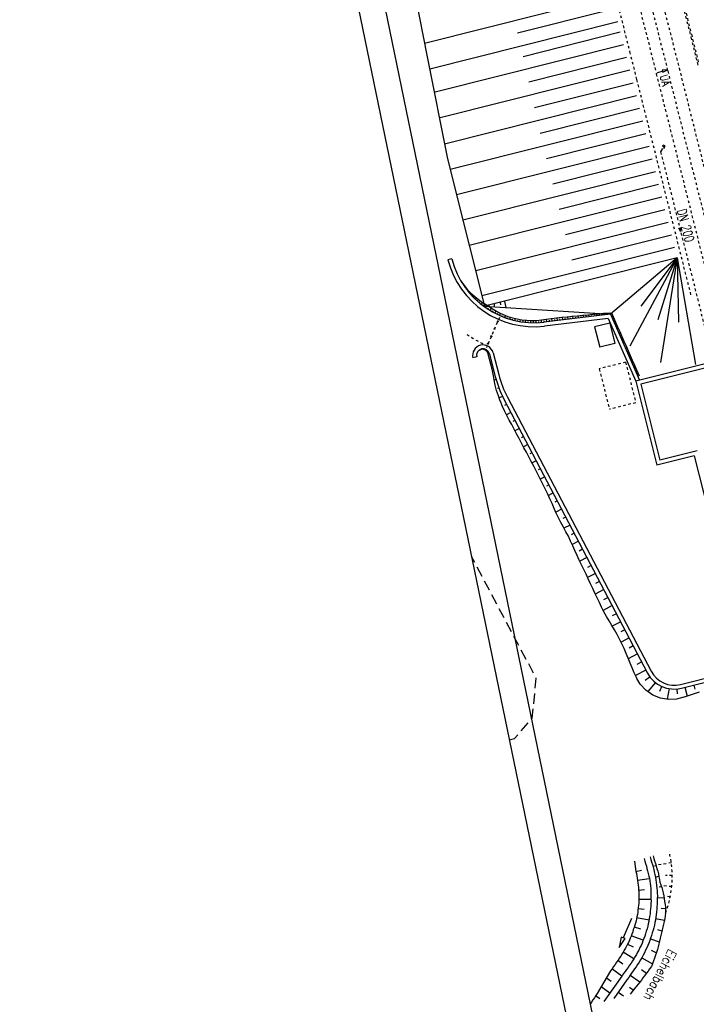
# Model space of a CAD drawing. Extents: x 447045 to 447634, y 442020 to 443192.
# Tile 61 of 82: x 447045 to 447174, y 442803 to 442992. Entities that reach past the tile are written whole.
import ezdxf

# ---------------------------------------------------------------- set-up
doc = ezdxf.new("R2010")
doc.units = 0
doc.header["$LTSCALE"] = 2
doc.header["$MEASUREMENT"] = 0
for name, pattern in [('ACAD_ISO03W100', [0.5, 0.25, -0.25]), ('ACAD_ISO10W100W', [0.5, 0.25, -0.25]), ('AUSGEZOGEN', [0]), ('GESTRICH-X2', [1.5, 1, -0.5]), ('PUNKTX2', [0.5, 0.25, -0.25])]:
    doc.linetypes.add(name, pattern=pattern)
doc.layers.get('0').update_dxf_attribs({"linetype": 'AUSGEZOGEN'})
for name, color, linetype in [('DB-Andere_Planer', 15, 'CONTINUOUS'), ('DB-Bachumverlegung', 15, 'CONTINUOUS'), ('DB-Bahnachse', 7, 'CONTINUOUS'), ('DB-Geländemodellierung', 15, 'CONTINUOUS'), ('DB-Gleisachsen', 7, 'CONTINUOUS'), ('DB-Ingenieurbauwerke', 15, 'CONTINUOUS'), ('DB-Wegböschungen', 15, 'CONTINUOUS'), ('DB-Wege', 15, 'CONTINUOUS'), ('FBRTOP', 250, 'AUSGEZOGEN'), ('Planeinteilung', 250, 'CONTINUOUS'), ('RAHMEN', 7, 'AUSGEZOGEN'), ('SCHLITZRINNE', 200, 'AUSGEZOGEN'), ('STROMLTG', 4, 'AUSGEZOGEN')]:
    doc.layers.add(name, color=color, linetype=linetype)
doc.styles.add('ROMANS', font='romans.shx', dxfattribs={"width": 0.8})

# ---------------------------------------------------------------- blocks, each defined once
blk = doc.blocks.new('1135297')
blk.add_line((0, 0), (1135, 0))
at = {"layer": 'RAHMEN'}
blk.add_line((25, 5), (950, 5), dxfattribs=at)

msp = doc.modelspace()

# ---------------------------------------------------------------- hatches: boundary and pattern name
at = {"layer": 'SCHLITZRINNE'}
h = msp.add_hatch(dxfattribs=at)
h.set_pattern_fill('_USER', color=256, scale=1.5, angle=45, style=0, pattern_type=0)
h.set_pattern_definition([(324.6697, (447346.8685, 442714.5348), (0.867434, 1.2237478), [])])
edge = h.paths.add_edge_path(flags=17)
edge.add_line((447346.06, 442716.3), (447346.64, 442716.4))
edge = h.paths.add_edge_path(flags=17)
edge.add_line((447346.89, 442714.92), (447346.31, 442714.82))
edge = h.paths.add_edge_path(flags=17)
edge.add_line((447346.31, 442714.82), (447346.06, 442716.3))
edge = h.paths.add_edge_path(flags=17)
edge.add_line((447346.64, 442716.4), (447346.89, 442714.92))
edge = h.paths.add_edge_path()
edge.add_arc((455543.19, 444109.5), 8314.18, 189.656242, 189.684092)
edge.add_arc((393563.55, 433546.01), 54559.2, 9.665544, 9.67045, ccw=False)
edge.add_arc((464490.72, 449190.25), 18280.39, 199.256988, 199.272591)
edge.add_arc((438988.16, 440271.7), 8736.66, 19.248466, 19.281114, ccw=False)
edge.add_arc((439684.88, 440514.98), 7998.68, 19.223819, 19.248466, ccw=False)
edge.add_arc((551443.68, 479485.61), 110359.84, 199.2238149, 199.2304511)
edge.add_arc((461591.93, 448142.36), 15198.2, 199.230451, 199.295414)
edge.add_arc((434066.56, 438505.59), 13965.35, 19.227644, 19.295414, ccw=False)
edge.add_arc((446515.34, 442847.45), 781.13, 18.87406, 19.22764, ccw=False)
edge.add_arc((443272.16, 441738.7), 4208.6, 18.72173, 18.87406, ccw=False)
edge.add_arc((445875.74, 442621.07), 1459.56, 18.15879, 18.72173, ccw=False)
edge.add_arc((444728.65, 442244.84), 2666.77, 17.74233, 18.15879, ccw=False)
edge.add_arc((445572.42, 442514.8), 1780.87, 17.47777, 17.74233, ccw=False)
edge.add_arc((445655.92, 442541.1), 1693.33, 17.20645, 17.47777, ccw=False)
edge.add_arc((445949.74, 442632.08), 1385.75, 16.53427, 17.20645, ccw=False)
edge.add_arc((445777.93, 442581.08), 1564.97, 15.90176, 16.53427, ccw=False)
edge.add_arc((444610.25, 442248.42), 2779.1, 15.71708, 15.90176, ccw=False)
edge.add_arc((445469.38, 442490.19), 1886.6, 15.49292, 15.71708, ccw=False)
edge.add_arc((444501.3, 442221.84), 2891.19, 15.15169, 15.49292, ccw=False)
edge.add_arc((444653, 442262.92), 2734.02, 14.80079, 15.15169, ccw=False)
edge.add_arc((445305.39, 442435.3), 2059.25, 14.55323, 14.80079, ccw=False)
edge.add_arc((445661.58, 442527.77), 1691.25, 14.28005, 14.55323, ccw=False)
edge.add_arc((445825.28, 442569.43), 1522.33, 13.75449, 14.28005, ccw=False)
edge.add_arc((444655.97, 442283.21), 2726.16, 13.36175, 13.75449, ccw=False)
edge.add_arc((444873.74, 442334.94), 2502.33, 13.15637, 13.36175, ccw=False)
edge.add_arc((445203.57, 442412.03), 2163.61, 12.9355, 13.15637, ccw=False)
edge.add_arc((445591.15, 442501.05), 1765.94, 12.36852, 12.9355, ccw=False)
edge.add_arc((445707.26, 442526.51), 1647.07, 11.78144, 12.36852, ccw=False)
edge.add_arc((445429.99, 442468.68), 1930.3, 11.59481, 11.78144, ccw=False)
edge.add_arc((442977.06, 441965.4), 4434.33, 11.47168, 11.59481, ccw=False)
edge.add_arc((444371.69, 442248.42), 3011.27, 11.05089, 11.47168, ccw=False)
edge.add_arc((446428.11, 442650.05), 916, 10.28794, 11.05089, ccw=False)
edge.add_arc((445293.54, 442444.11), 2069.11, 9.83201, 10.28794, ccw=False)
edge.add_arc((438489.77, 441264.98), 8974.3, 9.613081, 9.832007, ccw=False)
edge.add_arc((-516898.98, 279448.69), 977969.75, 9.61226256, 9.61308127, ccw=False)
edge.add_arc((439111.82, 441356.28), 8345.74, 9.603417, 9.612279, ccw=False)
edge.add_arc((371773.63, 429962.75), 76641.01, 9.5908545, 9.6034167, ccw=False)
edge.add_arc((456011.66, 444189.17), 8789.87, 189.542369, 189.651902)
edge.add_arc((455543.19, 444109.5), 8314.68, 189.651902, 189.684092)
edge.add_arc((393564.92, 433546.25), 54557.31, 9.665544, 9.67045, ccw=False)
edge.add_line((447347.78, 442706.23), (447348.27, 442706.32))
h = msp.add_hatch(dxfattribs=at)
h.set_pattern_fill('_USER', color=256, scale=1.5, angle=45, style=0, pattern_type=0)
h.set_pattern_definition([(334.2696, (447234.5127, 443158.8401), (0.651206, 1.35127), [])])
edge = h.paths.add_edge_path()
edge.add_arc((464490.72, 449190.25), 18279.89, 199.256988, 199.272591)
edge.add_arc((438988.28, 440271.74), 8737.03, 19.253849, 19.281113, ccw=False)
edge.add_line((447233.13, 443161.27), (447233.61, 443161.43))
edge.add_arc((464490.72, 449190.25), 18280.39, 199.256988, 199.272591)
edge.add_arc((438988.16, 440271.7), 8736.66, 19.248466, 19.281114, ccw=False)
edge.add_arc((439684.88, 440514.98), 7998.68, 19.223819, 19.248466, ccw=False)
edge.add_arc((551443.68, 479485.61), 110359.84, 199.2238149, 199.2304511)
edge.add_arc((461591.93, 448142.36), 15198.2, 199.230451, 199.295414)
edge.add_arc((434066.56, 438505.59), 13965.35, 19.227644, 19.295414, ccw=False)
edge.add_arc((446515.34, 442847.45), 781.13, 18.87406, 19.22764, ccw=False)
edge.add_arc((443272.16, 441738.7), 4208.6, 18.72173, 18.87406, ccw=False)
edge.add_arc((445875.74, 442621.07), 1459.56, 18.15879, 18.72173, ccw=False)
edge.add_arc((444728.65, 442244.84), 2666.77, 17.74233, 18.15879, ccw=False)
edge.add_arc((445572.42, 442514.8), 1780.87, 17.47777, 17.74233, ccw=False)
edge.add_arc((445655.92, 442541.1), 1693.33, 17.20645, 17.47777, ccw=False)
edge.add_arc((445949.74, 442632.08), 1385.75, 16.53427, 17.20645, ccw=False)
edge.add_arc((445777.93, 442581.08), 1564.97, 15.90176, 16.53427, ccw=False)
edge.add_arc((444610.25, 442248.42), 2779.1, 15.71708, 15.90176, ccw=False)
edge.add_arc((445469.38, 442490.19), 1886.6, 15.49292, 15.71708, ccw=False)
edge.add_arc((444501.3, 442221.84), 2891.19, 15.15169, 15.49292, ccw=False)
edge.add_arc((444653, 442262.92), 2734.02, 14.80079, 15.15169, ccw=False)
edge.add_arc((445305.39, 442435.3), 2059.25, 14.55323, 14.80079, ccw=False)
edge.add_arc((445661.58, 442527.77), 1691.25, 14.28005, 14.55323, ccw=False)
edge.add_arc((445825.28, 442569.43), 1522.33, 13.75449, 14.28005, ccw=False)
edge.add_arc((444655.97, 442283.21), 2726.16, 13.36175, 13.75449, ccw=False)
edge.add_arc((444873.74, 442334.94), 2502.33, 13.15637, 13.36175, ccw=False)
edge.add_arc((445203.57, 442412.03), 2163.61, 12.9355, 13.15637, ccw=False)
edge.add_arc((445591.15, 442501.05), 1765.94, 12.36852, 12.9355, ccw=False)
edge.add_arc((445707.26, 442526.51), 1647.07, 11.78144, 12.36852, ccw=False)
edge.add_arc((445429.99, 442468.68), 1930.3, 11.59481, 11.78144, ccw=False)
edge.add_arc((442977.06, 441965.4), 4434.33, 11.47168, 11.59481, ccw=False)
edge.add_arc((444371.69, 442248.42), 3011.27, 11.05089, 11.47168, ccw=False)
edge.add_arc((446428.11, 442650.05), 916, 10.28794, 11.05089, ccw=False)
edge.add_arc((445293.54, 442444.11), 2069.11, 9.83201, 10.28794, ccw=False)
edge.add_arc((438489.77, 441264.98), 8974.3, 9.613081, 9.832007, ccw=False)
edge.add_arc((-516898.98, 279448.69), 977969.75, 9.61226256, 9.61308127, ccw=False)
edge.add_arc((439111.82, 441356.28), 8345.74, 9.603417, 9.612279, ccw=False)
edge.add_arc((371773.63, 429962.75), 76641.01, 9.5908545, 9.6034167, ccw=False)
edge.add_arc((456011.66, 444189.17), 8789.87, 189.542369, 189.651902)
edge.add_arc((455543.19, 444109.5), 8314.68, 189.651902, 189.684092)
edge.add_arc((393564.92, 433546.25), 54557.31, 9.665544, 9.67045, ccw=False)

# ---------------------------------------------------------------- linework, layer by layer
at = {"layer": 'DB-Andere_Planer', "linetype": 'Continuous'}
for p, q in [((447157.8, 442933.89), (447154.89, 442933.16)), ((447157.8, 442933.89), (447158.78, 442930.01)), ((447154.89, 442933.16), (447155.87, 442929.28)), ((447158.78, 442930.01), (447155.87, 442929.28))]:
    msp.add_line(p, q, dxfattribs=at)
at = {"layer": 'DB-Andere_Planer', "linetype": 'ACAD_ISO03W100'}
for p, q in [((447160.82, 442926.4), (447155.77, 442925.13)), ((447160.82, 442926.4), (447162.77, 442918.64)), ((447155.77, 442925.13), (447157.72, 442917.37)), ((447162.77, 442918.64), (447157.72, 442917.37))]:
    msp.add_line(p, q, dxfattribs=at)
at = {"layer": 'DB-Bachumverlegung', "linetype": 'Continuous'}
for p, q in [((447162.29, 442830.73), (447162.29, 442830.73)), ((447162.52, 442830.79), (447162.81, 442828.8)), ((447164.37, 442831.28), (447164.54, 442830.81)), ((447164.54, 442830.81), (447164.65, 442830.32)), ((447164.65, 442830.32), (447164.82, 442829.84)), ((447165.53, 442831.61), (447165.69, 442831.13)), ((447165.69, 442831.13), (447165.81, 442830.65)), ((447165.81, 442830.65), (447165.97, 442830.17)), ((447165.97, 442830.17), (447166.09, 442829.69)), ((447166.1, 442831.8), (447166.21, 442831.31)), ((447166.21, 442831.31), (447166.38, 442830.84)), ((447166.38, 442830.84), (447166.55, 442830.36)), ((447166.55, 442830.36), (447166.71, 442829.89)), ((447162.8, 442828.84), (447163.87, 442829.1)), ((447162.81, 442828.8), (447162.9, 442828.41)), ((447162.9, 442828.41), (447162.96, 442827.96)), ((447164.82, 442829.84), (447164.92, 442829.41)), ((447164.92, 442829.41), (447165.04, 442828.92)), ((447165.04, 442828.92), (447165.16, 442828.44)), ((447165.16, 442828.44), (447165.27, 442827.95)), ((447166.09, 442829.69), (447166.21, 442829.2)), ((447166.21, 442829.2), (447166.32, 442828.72)), ((447166.32, 442828.72), (447166.44, 442828.23)), ((447166.71, 442829.89), (447166.37, 442829.81)), ((447166.44, 442828.23), (447166.57, 442827.69)), ((447166.71, 442829.89), (447166.84, 442829.35)), ((447166.84, 442829.35), (447167, 442828.88)), ((447167, 442828.88), (447167.13, 442828.34)), ((447167.13, 442828.34), (447167.21, 442827.8)), ((447162.96, 442827.96), (447163.06, 442827.52)), ((447163.06, 442827.52), (447163.12, 442827.07)), ((447165.35, 442827.4), (447163.12, 442827.07)), ((447163.12, 442827.07), (447163.16, 442826.67)), ((447163.16, 442826.67), (447163.22, 442826.22)), ((447163.22, 442826.22), (447163.28, 442825.77)), ((447165.27, 442827.95), (447165.38, 442827.51)), ((447165.38, 442827.51), (447165.45, 442827.01)), ((447165.45, 442827.01), (447165.52, 442826.52)), ((447165.52, 442826.52), (447165.57, 442826.07)), ((447166.56, 442827.74), (447167.19, 442827.89)), ((447166.57, 442827.69), (447166.64, 442827.2)), ((447166.64, 442827.2), (447166.71, 442826.7)), ((447166.71, 442826.7), (447166.77, 442826.2)), ((447166.77, 442826.2), (447166.8, 442825.64)), ((447167.21, 442827.8), (447167.33, 442827.31)), ((447167.33, 442827.31), (447167.41, 442826.77)), ((447167.41, 442826.77), (447167.57, 442826.29)), ((447167.57, 442826.29), (447167.75, 442825.77)), ((447163.28, 442825.77), (447163.32, 442825.37)), ((447163.3, 442825.26), (447164.46, 442825.34)), ((447163.32, 442825.37), (447163.33, 442824.91)), ((447163.33, 442824.91), (447163.33, 442824.5)), ((447163.33, 442824.5), (447163.33, 442824.04)), ((447165.57, 442826.07), (447165.64, 442825.57)), ((447165.64, 442825.57), (447165.66, 442825.06)), ((447165.66, 442825.06), (447165.67, 442824.6)), ((447165.67, 442824.6), (447165.69, 442824.09)), ((447166.8, 442825.64), (447166.87, 442825.14)), ((447166.87, 442825.14), (447166.89, 442824.64)), ((447166.89, 442824.64), (447166.91, 442824.13)), ((447167.73, 442825.86), (447167.28, 442825.81)), ((447167.75, 442825.77), (447167.88, 442825.23)), ((447167.88, 442825.23), (447168.01, 442824.7)), ((447168.01, 442824.7), (447168.14, 442824.16)), ((447163.33, 442822.75), (447163.28, 442822.33)), ((447163.33, 442824.04), (447163.33, 442823.63)), ((447163.33, 442823.63), (447163.34, 442823.16)), ((447163.34, 442823.16), (447163.33, 442822.75)), ((447165.68, 442823.47), (447163.37, 442823.48)), ((447165.67, 442822.65), (447165.63, 442822.17)), ((447165.71, 442823.12), (447165.67, 442822.65)), ((447165.69, 442824.09), (447165.69, 442823.63)), ((447165.69, 442823.63), (447165.71, 442823.12)), ((447166.87, 442822.57), (447166.84, 442822.05)), ((447166.9, 442823.1), (447166.87, 442822.57)), ((447166.91, 442824.13), (447166.88, 442823.6)), ((447166.88, 442823.6), (447166.9, 442823.1)), ((447166.9, 442823.76), (447168.17, 442823.81)), ((447168.14, 442824.16), (447168.22, 442823.62)), ((447168.22, 442823.62), (447168.3, 442823.07)), ((447168.3, 442823.07), (447168.38, 442822.52)), ((447168.38, 442822.52), (447168.46, 442821.98)), ((447163.08, 442820.58), (447162.98, 442820.15)), ((447163.14, 442821.01), (447163.08, 442820.58)), ((447163.19, 442821.43), (447163.14, 442821.01)), ((447163.23, 442821.9), (447163.19, 442821.43)), ((447163.28, 442822.33), (447163.23, 442821.9)), ((447163.23, 442821.7), (447164.39, 442821.57)), ((447165.52, 442820.71), (447165.43, 442820.22)), ((447165.56, 442821.18), (447165.52, 442820.71)), ((447165.6, 442821.65), (447165.56, 442821.18)), ((447165.63, 442822.17), (447165.6, 442821.65)), ((447166.7, 442820.53), (447166.61, 442820.04)), ((447166.77, 442821.06), (447166.7, 442820.53)), ((447166.8, 442821.58), (447166.77, 442821.06)), ((447166.84, 442822.05), (447166.8, 442821.58)), ((447168.48, 442821.67), (447167.64, 442821.73)), ((447168.47, 442820.85), (447168.39, 442820.32)), ((447168.46, 442821.98), (447168.49, 442821.42)), ((447168.49, 442821.42), (447168.47, 442820.85)), ((447161.94, 442819.79), (447160.37, 442816.11)), ((447162.72, 442818.9), (447162.56, 442818.5)), ((447162.82, 442819.34), (447162.72, 442818.9)), ((447162.92, 442819.77), (447162.82, 442819.34)), ((447162.98, 442820.15), (447162.92, 442819.77)), ((447165.31, 442819.47), (447162.93, 442819.93)), ((447165.17, 442818.77), (447165.06, 442818.33)), ((447165.25, 442819.25), (447165.17, 442818.77)), ((447165.34, 442819.74), (447165.25, 442819.25)), ((447165.43, 442820.22), (447165.34, 442819.74)), ((447166.44, 442819.02), (447166.35, 442818.54)), ((447166.53, 442819.51), (447166.44, 442819.02)), ((447166.61, 442820.04), (447166.53, 442819.51)), ((447166.57, 442819.78), (447168.28, 442819.52)), ((447168.11, 442818.71), (447167.99, 442818.16)), ((447168.19, 442819.24), (447168.11, 442818.71)), ((447168.32, 442819.78), (447168.19, 442819.24)), ((447168.39, 442820.32), (447168.32, 442819.78)), ((447162.03, 442816.83), (447161.87, 442816.44)), ((447162.19, 442817.23), (447162.03, 442816.83)), ((447162.29, 442817.67), (447162.19, 442817.23)), ((447162.45, 442818.07), (447162.29, 442817.67)), ((447162.56, 442818.5), (447162.45, 442818.07)), ((447162.48, 442818.18), (447163.69, 442817.85)), ((447164.64, 442816.89), (447164.49, 442816.45)), ((447164.78, 442817.39), (447164.64, 442816.89)), ((447164.93, 442817.84), (447164.78, 442817.39)), ((447165.06, 442818.33), (447164.93, 442817.84)), ((447165.94, 442817.05), (447165.8, 442816.56)), ((447166.08, 442817.55), (447165.94, 442817.05)), ((447166.21, 442818.04), (447166.08, 442817.55)), ((447166.35, 442818.54), (447166.21, 442818.04)), ((447167.81, 442817.4), (447166.99, 442817.61)), ((447167.73, 442817.07), (447167.55, 442816.56)), ((447167.86, 442817.62), (447167.73, 442817.07)), ((447167.99, 442818.16), (447167.86, 442817.62)), ((447160, 442816.26), (447159.59, 442814.27)), ((447159.59, 442814.27), (447160.74, 442815.95)), ((447160.37, 442816.11), (447160, 442816.26)), ((447160.74, 442815.95), (447160.37, 442816.11)), ((447161.16, 442814.88), (447161, 442814.48)), ((447161.39, 442815.24), (447161.16, 442814.88)), ((447161.21, 442814.89), (447162.26, 442814.37)), ((447161.55, 442815.64), (447161.39, 442815.24)), ((447161.71, 442816.04), (447161.55, 442815.64)), ((447161.87, 442816.44), (447161.71, 442816.04)), ((447164.17, 442815.65), (447161.91, 442816.5)), ((447163.99, 442815.09), (447163.79, 442814.63)), ((447164.14, 442815.54), (447163.99, 442815.09)), ((447164.34, 442816), (447164.14, 442815.54)), ((447164.49, 442816.45), (447164.34, 442816)), ((447165.28, 442815.09), (447165.08, 442814.63)), ((447165.46, 442815.6), (447165.28, 442815.09)), ((447165.61, 442816.05), (447165.46, 442815.6)), ((447165.59, 442815.94), (447167.28, 442815.32)), ((447165.8, 442816.56), (447165.61, 442816.05)), ((447167.17, 442814.93), (447167.04, 442814.39)), ((447167.29, 442815.48), (447167.17, 442814.93)), ((447167.42, 442816.02), (447167.29, 442815.48)), ((447167.55, 442816.56), (447167.42, 442816.02)), ((447160.13, 442812.98), (447159.91, 442812.62)), ((447160.35, 442813.34), (447160.13, 442812.98)), ((447160.57, 442813.71), (447160.35, 442813.34)), ((447162.4, 442812.09), (447160.35, 442813.34)), ((447160.78, 442814.12), (447160.57, 442813.71)), ((447161, 442814.48), (447160.78, 442814.12)), ((447163.13, 442813.34), (447162.92, 442812.93)), ((447163.34, 442813.75), (447163.13, 442813.34)), ((447163.58, 442814.22), (447163.34, 442813.75)), ((447163.79, 442814.63), (447163.58, 442814.22)), ((447164.44, 442813.25), (447164.19, 442812.78)), ((447164.63, 442813.71), (447164.44, 442813.25)), ((447164.88, 442814.18), (447164.63, 442813.71)), ((447165.08, 442814.63), (447164.88, 442814.18)), ((447166.7, 442813.23), (447165.77, 442813.67)), ((447166.74, 442813.29), (447166.55, 442812.78)), ((447166.91, 442813.84), (447166.74, 442813.29)), ((447167.04, 442814.39), (447166.91, 442813.84)), ((447159.06, 442811.44), (447158.8, 442811.02)), ((447159.38, 442811.83), (447159.06, 442811.44)), ((447159.33, 442811.81), (447160.32, 442811.13)), ((447159.64, 442812.25), (447159.38, 442811.83)), ((447159.91, 442812.62), (447159.64, 442812.25)), ((447161.88, 442811.24), (447161.56, 442810.86)), ((447162.14, 442811.67), (447161.88, 442811.24)), ((447162.4, 442812.09), (447162.14, 442811.67)), ((447162.66, 442812.51), (447162.4, 442812.09)), ((447162.92, 442812.93), (447162.66, 442812.51)), ((447163.42, 442811.46), (447163.13, 442810.98)), ((447163.68, 442811.88), (447163.42, 442811.46)), ((447163.94, 442812.3), (447163.68, 442811.88)), ((447164.19, 442812.78), (447163.94, 442812.3)), ((447163.94, 442812.3), (447165.97, 442811.15)), ((447165.97, 442811.15), (447165.78, 442810.64)), ((447166.19, 442811.71), (447165.97, 442811.15)), ((447166.38, 442812.22), (447166.19, 442811.71)), ((447166.55, 442812.78), (447166.38, 442812.22)), ((447157.92, 442809.78), (447155.35, 442805.46)), ((447158.23, 442810.16), (447157.92, 442809.78)), ((447160.11, 442808.76), (447158.19, 442810.15)), ((447158.49, 442810.58), (447158.23, 442810.16)), ((447158.8, 442811.02), (447158.49, 442810.58)), ((447160.41, 442809.24), (447160.15, 442808.82)), ((447160.73, 442809.63), (447160.41, 442809.24)), ((447160.99, 442810.05), (447160.73, 442809.63)), ((447161.3, 442810.44), (447160.99, 442810.05)), ((447161.56, 442810.86), (447161.3, 442810.44)), ((447161.97, 442809.36), (447161.72, 442808.94)), ((447162.29, 442809.75), (447161.97, 442809.36)), ((447162.55, 442810.17), (447162.29, 442809.75)), ((447162.87, 442810.56), (447162.55, 442810.17)), ((447163.13, 442810.98), (447162.87, 442810.56)), ((447164.82, 442809.28), (447163.84, 442809.97)), ((447164.77, 442809.27), (447164.47, 442808.83)), ((447165.13, 442809.71), (447164.77, 442809.27)), ((447165.43, 442810.19), (447165.13, 442809.71)), ((447165.78, 442810.64), (447165.43, 442810.19)), ((447160.11, 442808.76), (447156.96, 442804.35)), ((447157.15, 442808.46), (447158.03, 442807.8)), ((447161.07, 442808.04), (447158.54, 442804.5)), ((447160.15, 442808.82), (447160.09, 442808.74)), ((447161.14, 442808.13), (447161.07, 442808.04)), ((447161.41, 442808.51), (447161.14, 442808.13)), ((447161.72, 442808.94), (447161.41, 442808.51)), ((447161.72, 442808.94), (447163.56, 442807.69)), ((447163.52, 442807.63), (447163.2, 442807.24)), ((447163.84, 442808.01), (447163.52, 442807.63)), ((447164.15, 442808.45), (447163.84, 442808.01)), ((447164.47, 442808.83), (447164.15, 442808.45)), ((447155.35, 442805.46), (447155.09, 442805.04)), ((447157.8, 442805.53), (447156.13, 442806.73)), ((447159.41, 442805.71), (447160.45, 442804.97)), ((447162.3, 442806.1), (447161.58, 442806.61)), ((447162.57, 442806.47), (447161.7, 442805.28)), ((447162.88, 442806.86), (447162.57, 442806.47)), ((447163.2, 442807.24), (447162.88, 442806.86)), ((447154.27, 442803.76), (447154, 442803.38)), ((447154.52, 442804.23), (447154.27, 442803.76)), ((447154.84, 442804.61), (447154.52, 442804.23)), ((447155.09, 442805.04), (447154.84, 442804.61)), ((447155.05, 442805.03), (447155.85, 442804.45)), ((447156.96, 442804.35), (447156.65, 442803.92)), ((447161.13, 442804.49), (447161.14, 442804.48))]:
    msp.add_line(p, q, dxfattribs=at)
at = {"layer": 'DB-Bachumverlegung', "linetype": 'ACAD_ISO03W100'}
for p, q in [((447169.59, 442830.45), (447166.66, 442830.03)), ((447169.76, 442828.05), (447168.47, 442828.04)), ((447169.67, 442825.91), (447167.64, 442826.09)), ((447169.37, 442823.96), (447168.76, 442824.04))]:
    msp.add_line(p, q, dxfattribs=at)
msp.add_ellipse((447150.2, 442827.84), major_axis=(-4.7, 18.99), ratio=1, start_param=4.104298, end_param=4.719604, dxfattribs=at)
at = {"layer": 'DB-Bahnachse', "linetype": 'ACAD_ISO10W100W'}
for p, q in [((447162.61, 443007.01), (447168.9, 442982.2)), ((447168.9, 442982.2), (447186.77, 442911.1))]:
    msp.add_line(p, q, dxfattribs=at)
at = {"layer": 'DB-Bahnachse', "linetype": 'Continuous'}
for p, q in [((447166.91, 442981.91), (447167.87, 442982.18)), ((447168.83, 442982.45), (447167.82, 442982.37)), ((447167.82, 442982.37), (447167.87, 442982.18)), ((447167.87, 442982.18), (447167.93, 442981.98)), ((447167.93, 442981.98), (447168.83, 442982.45))]:
    msp.add_line(p, q, dxfattribs=at)
at = {"layer": 'DB-Geländemodellierung', "linetype": 'Continuous'}
for p, q in [((447118.88, 443004.64), (447122.8, 442984.94)), ((447156.82, 442996.23), (447122.29, 442987.49)), ((447157.44, 442993.8), (447140.11, 442989.42)), ((447159.32, 442991.65), (447123.28, 442982.54)), ((447159.79, 442989.63), (447141.17, 442984.94)), ((447160.4, 442987.2), (447124.29, 442978.12)), ((447122.8, 442984.94), (447126.69, 442965.38)), ((447161.01, 442984.78), (447142.27, 442980.06)), ((447161.62, 442982.35), (447125.27, 442973.21)), ((447162.28, 442979.87), (447143.33, 442975.11)), ((447162.89, 442977.44), (447126.13, 442968.2)), ((447163.5, 442975.02), (447144.43, 442970.23)), ((447164.11, 442972.59), (447127.21, 442963.32)), ((447164.72, 442970.17), (447145.64, 442965.37)), ((447165.33, 442967.75), (447128.42, 442958.47)), ((447126.69, 442965.38), (447130.9, 442948.58)), ((447165.94, 442965.32), (447146.85, 442960.52)), ((447166.55, 442962.9), (447129.64, 442953.62)), ((447167.16, 442960.47), (447148.07, 442955.68)), ((447167.76, 442958.05), (447130.86, 442948.77)), ((447168.37, 442955.62), (447149.29, 442950.83)), ((447168.98, 442953.2), (447132.08, 442943.92)), ((447169.59, 442950.77), (447150.51, 442945.98)), ((447130.9, 442948.58), (447133.79, 442937.11)), ((447170.2, 442948.35), (447133.29, 442939.09)), ((447170.7, 442946.38), (447133.79, 442937.11)), ((447170.7, 442946.38), (447157.94, 442935.61)), ((447170.7, 442946.38), (447161.65, 442929.5)), ((447170.7, 442946.38), (447163.73, 442937.14)), ((447170.7, 442946.38), (447167, 442934.55)), ((447170.7, 442946.38), (447167.5, 442926.35)), ((447170.7, 442946.38), (447170.99, 442934.04)), ((447170.7, 442946.38), (447174.19, 442925.99)), ((447135.65, 442937.58), (447135.63, 442936.99)), ((447136.79, 442937.86), (447136.84, 442937.39)), ((447137.93, 442936.85), (447137.64, 442938.06)), ((447133.79, 442937.11), (447157.94, 442935.61)), ((447134.63, 442937.32), (447134.61, 442937.19))]:
    msp.add_line(p, q, dxfattribs=at)
at = {"layer": 'DB-Gleisachsen', "linetype": 'ACAD_ISO03W100'}
for p, q in [((447137.23, 443098.21), (447166.72, 442981.65)), ((447141.64, 443099.12), (447171.08, 442982.75)), ((447171.08, 442982.75), (447181.64, 442940.71)), ((447166.71, 442981.65), (447177.24, 442939.79))]:
    msp.add_line(p, q, dxfattribs=at)
at = {"layer": 'DB-Ingenieurbauwerke', "linetype": 'ACAD_ISO03W100'}
for p, q in [((447164.12, 443026.24), (447173.43, 442989.24)), ((447164.02, 443025.65), (447173.33, 442988.65)), ((447152.28, 443022.91), (447161.59, 442985.91)), ((447173.33, 442988.65), (447174.68, 442983.29)), ((447173.43, 442989.24), (447174.77, 442983.87)), ((447161.59, 442985.91), (447162.93, 442980.55)), ((447162.93, 442980.55), (447173.42, 442938.83)), ((447167.54, 442966.71), (447205.63, 442815.14))]:
    msp.add_line(p, q, dxfattribs=at)
at = {"layer": 'DB-Ingenieurbauwerke', "linetype": 'Continuous'}
for p, q in [((447167.95, 442967.95), (447168.24, 442968.02)), ((447168.02, 442967.66), (447167.95, 442967.95)), ((447168.32, 442967.73), (447168.02, 442967.66)), ((447168.17, 442967.7), (447168.21, 442967.55)), ((447168.24, 442968.02), (447168.32, 442967.73)), ((447167.9, 442967.32), (447167.54, 442966.71)), ((447168.21, 442967.55), (447168.1, 442967.37)), ((447171.04, 442952.07), (447171.37, 442952.16)), ((447171.36, 442951.46), (447171.04, 442952.07)), ((447171.37, 442952.16), (447171.36, 442951.46)), ((447175.81, 442926.04), (447162.76, 442922.76)), ((447176.78, 442925.46), (447163.73, 442922.18)), ((447162.76, 442922.76), (447166.81, 442906.66)), ((447163.73, 442922.18), (447167.39, 442907.63)), ((447174.57, 442909.44), (447167.39, 442907.63)), ((447173.98, 442908.47), (447166.81, 442906.66)), ((447173.98, 442908.47), (447180.78, 442881.51))]:
    msp.add_line(p, q, dxfattribs=at)
at = {"layer": 'DB-Ingenieurbauwerke', "linetype": 'ACAD_ISO10W100W'}
msp.add_line((447170.45, 442954.8), (447170.45, 442954.8), dxfattribs=at)
msp.add_line((447170.45, 442954.8), (447170.45, 442954.8), dxfattribs=at)
at = {"layer": 'DB-Wegböschungen', "linetype": 'Continuous'}
for p, q in [((447129.36, 442941.81), (447129.91, 442941.03)), ((447129.43, 442941.64), (447129.45, 442941.65)), ((447129.71, 442941.22), (447129.76, 442941.25)), ((447129.91, 442941.03), (447130.51, 442940.29)), ((447130, 442940.8), (447130.03, 442940.82)), ((447130.3, 442940.39), (447130.38, 442940.45)), ((447130.51, 442940.29), (447131.18, 442939.62)), ((447130.61, 442939.99), (447130.67, 442940.03)), ((447130.94, 442939.59), (447131.08, 442939.72)), ((447131.18, 442939.62), (447131.89, 442938.99)), ((447131.28, 442939.21), (447131.37, 442939.29)), ((447131.63, 442938.84), (447131.84, 442939.04)), ((447131.89, 442938.99), (447132.62, 442938.41)), ((447132, 442938.48), (447132.11, 442938.6)), ((447132.37, 442938.13), (447132.63, 442938.41)), ((447132.62, 442938.41), (447133.39, 442937.87)), ((447132.76, 442937.79), (447132.9, 442937.95)), ((447133.16, 442937.46), (447133.44, 442937.83)), ((447133.39, 442937.87), (447134.17, 442937.37)), ((447133.57, 442937.15), (447133.72, 442937.36)), ((447133.99, 442936.85), (447134.29, 442937.29)), ((447134.17, 442937.37), (447134.95, 442936.88)), ((447134.41, 442936.57), (447134.57, 442936.79)), ((447134.86, 442936.29), (447135.14, 442936.76)), ((447134.95, 442936.88), (447135.73, 442936.38)), ((447135.3, 442936.03), (447135.43, 442936.26)), ((447135.73, 442936.38), (447136.54, 442935.93)), ((447135.76, 442935.78), (447135.99, 442936.24)), ((447136.22, 442935.55), (447136.32, 442935.77)), ((447136.54, 442935.93), (447137.38, 442935.53)), ((447136.69, 442935.34), (447136.87, 442935.77)), ((447153.58, 442935.5), (447154.57, 442935.6)), ((447154.57, 442935.6), (447155.57, 442935.69)), ((447154.83, 442935.23), (447154.78, 442935.62)), ((447155.57, 442935.69), (447156.56, 442935.79)), ((447155.84, 442935.36), (447155.79, 442935.72)), ((447156.34, 442935.42), (447156.32, 442935.59)), ((447156.56, 442935.79), (447158.13, 442935.83)), ((447156.84, 442935.48), (447156.81, 442935.8)), ((447157.34, 442935.54), (447157.32, 442935.67)), ((447157.93, 442935.61), (447158.13, 442935.83)), ((447158.13, 442935.83), (447158.89, 442934.09)), ((447137.16, 442935.13), (447137.24, 442935.34)), ((447137.38, 442935.53), (447138.24, 442935.17)), ((447137.64, 442934.95), (447137.79, 442935.36)), ((447138.13, 442934.78), (447138.19, 442934.97)), ((447138.24, 442935.17), (447139.13, 442934.88)), ((447138.62, 442934.63), (447138.73, 442935.01)), ((447139.11, 442934.49), (447139.16, 442934.67)), ((447139.13, 442934.88), (447140.04, 442934.68)), ((447139.61, 442934.37), (447139.7, 442934.75)), ((447140.04, 442934.68), (447140.96, 442934.53)), ((447140.11, 442934.26), (447140.15, 442934.46)), ((447140.62, 442934.17), (447140.69, 442934.57)), ((447140.96, 442934.53), (447141.88, 442934.43)), ((447141.13, 442934.09), (447141.16, 442934.3)), ((447141.64, 442934.03), (447141.69, 442934.45)), ((447141.88, 442934.43), (447142.81, 442934.4)), ((447142.16, 442933.99), (447142.17, 442934.21)), ((447142.67, 442933.96), (447142.68, 442934.4)), ((447142.81, 442934.4), (447143.74, 442934.42)), ((447143.18, 442933.96), (447143.18, 442934.18)), ((447143.7, 442933.96), (447143.69, 442934.42)), ((447143.74, 442934.42), (447144.67, 442934.51)), ((447144.21, 442933.99), (447144.2, 442934.23)), ((447144.67, 442934.51), (447145.14, 442934.58)), ((447144.73, 442934.02), (447144.68, 442934.51)), ((447145.14, 442934.58), (447145.62, 442934.65)), ((447145.24, 442934.07), (447145.21, 442934.33)), ((447145.62, 442934.65), (447146.61, 442934.8)), ((447145.75, 442934.13), (447145.68, 442934.66)), ((447146.25, 442934.19), (447146.22, 442934.46)), ((447146.61, 442934.8), (447147.6, 442934.92)), ((447146.75, 442934.26), (447146.69, 442934.81)), ((447147.26, 442934.32), (447147.23, 442934.59)), ((447147.6, 442934.92), (447148.6, 442935.01)), ((447147.76, 442934.38), (447147.7, 442934.93)), ((447148.27, 442934.44), (447148.24, 442934.71)), ((447148.6, 442935.01), (447149.59, 442935.11)), ((447148.77, 442934.5), (447148.71, 442935.02)), ((447149.28, 442934.56), (447149.25, 442934.82)), ((447149.59, 442935.11), (447150.59, 442935.21)), ((447149.78, 442934.62), (447149.72, 442935.12)), ((447150.29, 442934.68), (447150.26, 442934.93)), ((447150.59, 442935.21), (447151.58, 442935.3)), ((447150.79, 442934.74), (447150.73, 442935.22)), ((447151.29, 442934.81), (447151.27, 442935.04)), ((447151.58, 442935.3), (447152.58, 442935.4)), ((447151.8, 442934.87), (447151.75, 442935.32)), ((447152.3, 442934.93), (447152.28, 442935.15)), ((447152.58, 442935.4), (447153.58, 442935.5)), ((447152.81, 442934.99), (447152.76, 442935.42)), ((447153.31, 442935.05), (447153.29, 442935.26)), ((447153.82, 442935.11), (447153.77, 442935.52)), ((447154.32, 442935.17), (447154.3, 442935.37)), ((447155.33, 442935.29), (447155.31, 442935.48)), ((447158.12, 442935.16), (447158.25, 442935.21)), ((447158.33, 442934.7), (447158.58, 442934.81)), ((447158.53, 442934.24), (447158.66, 442934.29)), ((447158.74, 442933.77), (447158.99, 442933.88)), ((447158.89, 442934.09), (447159.3, 442933.18)), ((447158.94, 442933.31), (447159.07, 442933.36)), ((447159.15, 442932.84), (447159.39, 442932.95)), ((447159.3, 442933.18), (447159.7, 442932.26)), ((447159.35, 442932.38), (447159.48, 442932.43)), ((447159.56, 442931.91), (447159.8, 442932.02)), ((447159.7, 442932.26), (447160.1, 442931.34)), ((447159.76, 442931.45), (447159.88, 442931.5)), ((447159.97, 442930.98), (447160.21, 442931.09)), ((447160.1, 442931.34), (447160.5, 442930.43)), ((447160.17, 442930.52), (447160.29, 442930.57)), ((447160.37, 442930.05), (447160.62, 442930.16)), ((447160.5, 442930.43), (447160.91, 442929.51)), ((447133.29, 442928.88), (447132.74, 442928.67)), ((447133.2, 442928.92), (447133.23, 442928.86)), ((447133.86, 442928.8), (447133.29, 442928.88)), ((447134.3, 442928.46), (447133.86, 442928.8)), ((447134.5, 442927.98), (447134.3, 442928.46)), ((447134.65, 442928.13), (447134.57, 442928.08)), ((447160.58, 442929.59), (447160.7, 442929.64)), ((447160.78, 442929.12), (447161.03, 442929.23)), ((447160.91, 442929.51), (447161.31, 442928.6)), ((447160.99, 442928.65), (447161.11, 442928.71)), ((447161.19, 442928.19), (447161.44, 442928.3)), ((447161.31, 442928.6), (447161.71, 442927.68)), ((447134.5, 442927.97), (447134.5, 442927.98)), ((447134.75, 442927), (447134.5, 442927.97)), ((447135, 442926.03), (447134.75, 442927)), ((447135.11, 442926.42), (447134.91, 442926.37)), ((447161.4, 442927.72), (447161.52, 442927.78)), ((447161.6, 442927.26), (447161.85, 442927.37)), ((447161.71, 442927.68), (447162.11, 442926.77)), ((447161.81, 442926.79), (447161.93, 442926.85)), ((447162.01, 442926.33), (447162.26, 442926.44)), ((447162.11, 442926.77), (447162.52, 442925.85)), ((447135.25, 442925.06), (447135, 442926.03)), ((447135.44, 442924.08), (447135.25, 442925.06)), ((447135.54, 442924.74), (447135.43, 442924.71)), ((447162.22, 442925.86), (447162.34, 442925.92)), ((447162.42, 442925.4), (447162.67, 442925.51)), ((447162.52, 442925.85), (447162.92, 442924.94)), ((447162.63, 442924.93), (447162.75, 442924.99)), ((447162.83, 442924.47), (447163.07, 442924.58)), ((447162.92, 442924.94), (447163.41, 442923.79)), ((447135.48, 442923.77), (447135.44, 442924.08)), ((447135.6, 442923.05), (447135.48, 442923.77)), ((447135.82, 442922.01), (447135.6, 442923.05)), ((447135.99, 442923.06), (447135.62, 442922.95)), ((447163.04, 442924), (447163.15, 442924.06)), ((447136.09, 442920.97), (447135.82, 442922.01)), ((447136.43, 442919.95), (447136.09, 442920.97)), ((447136.55, 442921.43), (447136.29, 442921.33)), ((447136.8, 442918.96), (447136.43, 442919.95)), ((447137.24, 442919.86), (447136.58, 442919.55)), ((447136.81, 442918.94), (447136.8, 442918.96)), ((447137.19, 442918.01), (447136.81, 442918.94)), ((447137.58, 442917.09), (447137.19, 442918.01)), ((447138.05, 442916.2), (447137.58, 442917.09)), ((447138.03, 442918.33), (447137.63, 442918.12)), ((447138.84, 442916.78), (447137.98, 442916.33)), ((447138.52, 442915.32), (447138.05, 442916.2)), ((447138.99, 442914.44), (447138.52, 442915.32)), ((447139.65, 442915.24), (447139.22, 442915.02)), ((447139.45, 442913.55), (447138.99, 442914.44)), ((447139.92, 442912.67), (447139.45, 442913.55)), ((447140.46, 442913.7), (447139.61, 442913.25)), ((447140.39, 442911.79), (447139.92, 442912.67)), ((447140.86, 442910.9), (447140.39, 442911.79)), ((447141.27, 442912.15), (447140.85, 442911.94)), ((447141.33, 442910.02), (447140.86, 442910.9)), ((447142.08, 442910.61), (447141.25, 442910.18)), ((447141.8, 442909.14), (447141.33, 442910.02)), ((447142.27, 442908.25), (447141.8, 442909.14)), ((447142.74, 442907.37), (447142.27, 442908.25)), ((447142.88, 442909.07), (447142.47, 442908.85)), ((447143.2, 442906.49), (447142.74, 442907.37)), ((447143.69, 442907.53), (447142.88, 442907.1)), ((447143.65, 442905.59), (447143.2, 442906.49)), ((447144.1, 442904.7), (447143.65, 442905.59)), ((447144.5, 442905.98), (447144.09, 442905.77)), ((447144.55, 442903.81), (447144.1, 442904.7)), ((447145.31, 442904.44), (447144.46, 442903.99)), ((447145, 442902.91), (447144.55, 442903.81)), ((447145.45, 442902.02), (447145, 442902.91)), ((447145.9, 442901.13), (447145.45, 442902.02)), ((447146.12, 442902.9), (447145.68, 442902.67)), ((447146.31, 442900.21), (447145.9, 442901.13)), ((447146.93, 442901.36), (447146.01, 442900.87)), ((447146.72, 442899.3), (447146.31, 442900.21)), ((447147.74, 442899.81), (447147.23, 442899.55)), ((447147.12, 442898.38), (447146.72, 442899.3)), ((447147.53, 442897.47), (447147.12, 442898.38)), ((447148.55, 442898.27), (447147.43, 442897.68)), ((447147.94, 442896.55), (447147.53, 442897.47)), ((447148.42, 442895.67), (447147.94, 442896.55)), ((447149.36, 442896.73), (447148.77, 442896.42)), ((447148.9, 442894.79), (447148.42, 442895.67)), ((447149.37, 442893.91), (447148.9, 442894.79)), ((447150.17, 442895.18), (447149.01, 442894.58)), ((447149.85, 442893.04), (447149.37, 442893.91)), ((447150.28, 442892.13), (447149.85, 442893.04)), ((447150.98, 442893.64), (447150.41, 442893.34)), ((447150.68, 442891.21), (447150.28, 442892.13)), ((447151.79, 442892.1), (447150.58, 442891.46)), ((447151.09, 442890.3), (447150.68, 442891.21)), ((447151.52, 442889.39), (447151.09, 442890.3)), ((447152.59, 442890.56), (447151.94, 442890.21)), ((447151.95, 442888.49), (447151.52, 442889.39)), ((447152.37, 442887.58), (447151.95, 442888.49)), ((447153.4, 442889.01), (447152.04, 442888.29)), ((447152.8, 442886.68), (447152.37, 442887.58)), ((447153.23, 442885.77), (447152.8, 442886.68)), ((447154.21, 442887.47), (447153.5, 442887.09)), ((447153.65, 442884.87), (447153.23, 442885.77)), ((447155.02, 442885.93), (447153.52, 442885.14)), ((447154.08, 442883.96), (447153.65, 442884.87)), ((447154.51, 442883.06), (447154.08, 442883.96)), ((447154.93, 442882.15), (447154.51, 442883.06)), ((447156.64, 442882.84), (447155.01, 442881.98)), ((447155.83, 442884.39), (447155.05, 442883.97)), ((447155.36, 442881.25), (447154.93, 442882.15)), ((447155.79, 442880.34), (447155.36, 442881.25)), ((447157.45, 442881.3), (447156.6, 442880.85)), ((447156.23, 442879.45), (447155.79, 442880.34)), ((447156.68, 442878.55), (447156.23, 442879.45)), ((447158.26, 442879.76), (447156.53, 442878.85)), ((447157.16, 442877.67), (447156.68, 442878.55)), ((447157.7, 442876.83), (447157.16, 442877.67)), ((447159.07, 442878.21), (447158.23, 442877.77)), ((447158.2, 442875.96), (447157.7, 442876.83)), ((447158.69, 442875.09), (447158.2, 442875.96)), ((447159.88, 442876.67), (447158.27, 442875.83)), ((447159.19, 442874.22), (447158.69, 442875.09)), ((447159.67, 442873.34), (447159.19, 442874.22)), ((447160.13, 442872.45), (447159.67, 442873.34)), ((447160.69, 442875.13), (447159.91, 442874.72)), ((447161.5, 442873.59), (447159.96, 442872.78)), ((447160.52, 442871.53), (447160.13, 442872.45)), ((447160.91, 442870.6), (447160.52, 442871.53)), ((447162.3, 442872.04), (447161.48, 442871.61)), ((447161.3, 442869.68), (447160.91, 442870.6)), ((447161.69, 442868.75), (447161.3, 442869.68)), ((447163.11, 442870.5), (447161.34, 442869.57)), ((447162.08, 442867.83), (447161.69, 442868.75)), ((447162.46, 442866.9), (447162.08, 442867.83)), ((447163.92, 442868.96), (447162.97, 442868.46)), ((447162.89, 442866), (447162.46, 442866.9)), ((447164.73, 442867.41), (447162.72, 442866.36)), ((447162.99, 442865.77), (447162.89, 442866)), ((447163.6, 442864.72), (447162.99, 442865.77)), ((447165.51, 442866.09), (447164.58, 442865.38)), ((447164.69, 442863.54), (447163.6, 442864.72)), ((447166.56, 442865.03), (447165.07, 442863.28)), ((447167.75, 442864.31), (447167.31, 442863.3)), ((447172.19, 442864.11), (447172.62, 442862.41)), ((447173.88, 442864.54), (447174.08, 442863.76)), ((447166.02, 442862.63), (447164.69, 442863.54)), ((447167.5, 442862.03), (447166.02, 442862.63)), ((447169.05, 442861.77), (447167.5, 442862.03)), ((447169.16, 442863.86), (447168.81, 442861.81)), ((447171.99, 442862.19), (447170.6, 442861.84)), ((447170.63, 442863.8), (447170.72, 442862.84)), ((447172.05, 442862.21), (447171.99, 442862.19)), ((447173, 442862.54), (447172.05, 442862.21)), ((447173.95, 442862.87), (447173, 442862.54)), ((447174.9, 442863.2), (447173.95, 442862.87)), ((447170.6, 442861.84), (447169.05, 442861.77))]:
    msp.add_line(p, q, dxfattribs=at)
at = {"layer": 'DB-Wege', "linetype": 'Continuous'}
for p, q in [((447127.5, 442946.19), (447126.77, 442946)), ((447157.93, 442935.61), (447145.2, 442934.07)), ((447157.93, 442935.61), (447163.5, 442922.95)), ((447157.47, 442934.8), (447145.29, 442933.32)), ((447157.47, 442934.8), (447162.76, 442922.76)), ((447134.7, 442928.03), (447135.77, 442923.85)), ((447135.43, 442928.22), (447136.5, 442924.03)), ((447132.28, 442927.41), (447131.55, 442927.23)), ((447137.5, 442919.33), (447165.03, 442866.84)), ((447138.17, 442919.68), (447165.7, 442867.19)), ((447171.36, 442864.67), (447190.36, 442869.5)), ((447171.54, 442863.94), (447190.55, 442868.78))]:
    msp.add_line(p, q, dxfattribs=at)
at = {"layer": 'DB-Wege', "linetype": 'PUNKTX2'}
msp.add_line((447136.63, 442934.95), (447134.14, 442929.21), dxfattribs=at)
at = {"layer": 'DB-Wege', "linetype": 'Continuous'}
for centre, major_axis, start_param, end_param in [((447143.24, 442950.2), (-4.09, 16.5), 1.577661, 3.019455), ((447143.24, 442950.2), (-3.9, 15.77), 1.577702, 3.019496), ((447136.32, 442934.23), (-0.0707, 0.0707), 2.598780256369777, 8.881965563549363), ((447135.69, 442932.8), (-0.0707, 0.0707), 2.598780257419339, 8.881965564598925), ((447133.49, 442927.72), (-1.41, 1.41), 4.17653, 5.747326), ((447134.45, 442929.94), (-0.0707, 0.0707), 2.598780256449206, 8.881965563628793), ((447135.07, 442931.37), (-0.0707, 0.0707), 2.598780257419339, 8.881965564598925), ((447133.49, 442927.72), (-1.41, 1.41), -0.535859, 1.034937), ((447133.49, 442927.72), (-0.884, 0.884), -0.535859, 1.034937), ((447133.49, 442927.72), (-0.884, 0.884), 4.17653, 5.747326), ((447155.88, 442928.97), (-4.98, 20.14), 1.578119, 1.811638), ((447155.88, 442928.97), (-4.8, 19.42), 1.578198, 1.811717), ((447170.12, 442869.51), (-1.38, 5.58), 1.811317, 3.14821), ((447170.12, 442869.51), (-1.2, 4.85), 1.810685, 3.147578)]:
    msp.add_ellipse(centre, major_axis=major_axis, ratio=1, start_param=start_param, end_param=end_param, dxfattribs=at)
at = {"layer": 'DB-Wege', "linetype": 'PUNKTX2'}
msp.add_ellipse((447143.24, 442950.2), major_axis=(-5.42, 21.84), ratio=1, start_param=2.291251, end_param=2.488864, dxfattribs=at)
at = {"layer": 'FBRTOP', "color": 0}
for points in [[(447425.73, 442335.03, -0.000003), (447426.43, 442330.92, -0.000001), (447429.91, 442310.38)], [(447358.95, 442729.41, 0.000005), (447365.21, 442692.44, -0.000003), (447371.47, 442655.47, -0.000003), (447379.82, 442606.17, 0.000003), (447388.17, 442556.87)], [(447255.02, 443143.75, -0.000006), (447259.15, 443131.95, 0.000022)]]:
    msp.add_lwpolyline(points, format="xyb", dxfattribs=at)
at = {"layer": 'FBRTOP', "color": 0, "const_width": 0.5}
for points in [[(447422.78, 442334.53, -0.000003), (447423.47, 442330.42, -0.000001), (447426.95, 442309.88)], [(447395.17, 442329.85, -0.000003), (447395.87, 442325.74, -0.000001), (447399.34, 442305.2)], [(447355.99, 442728.91, 0.000005), (447362.25, 442691.94, -0.000003), (447368.51, 442654.96, -0.000003), (447376.86, 442605.67, 0.000003), (447385.21, 442556.37)], [(447328.38, 442724.24, 0.000005), (447334.64, 442687.26, -0.000003), (447340.91, 442650.29, -0.000003), (447349.25, 442600.99, 0.000003), (447357.6, 442551.69)], [(447252.19, 443142.76, -0.000006), (447256.32, 443130.96, 0.000022)], [(447225.76, 443133.51, -0.000006), (447229.89, 443121.71, 0.000024)], [(447318.6, 442781.98, -0.000003), (447319.78, 442775.01, -0.000015)]]:
    msp.add_lwpolyline(points, format="xyb", dxfattribs=at)
at = {"layer": 'STROMLTG', "linetype": 'GESTRICH-X2', "flags": 128}
msp.add_lwpolyline([(447138.52, 442854.03), (447139.55, 442854.29), (447142.93, 442858.21), (447143.68, 442865.87), (447131.28, 442889.17)], dxfattribs=at)

# ---------------------------------------------------------------- block references
at = {"layer": 'Planeinteilung', "linetype": 'Continuous', "rotation": 281.6467705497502}
msp.add_blockref('1135297', (447081.31, 443131.58), dxfattribs=at)

# ---------------------------------------------------------------- texts
at = {"layer": 'DB-Bachumverlegung', "linetype": 'Continuous', "style": 'ROMANS', "oblique": 0, "width": 0.8334}
msp.add_text('Eichelbach', height=1.8, rotation=242.5688, dxfattribs=at).set_placement((447169.07, 442814.08))
at = {"layer": 'DB-Bahnachse', "linetype": 'Continuous', "style": 'ROMANS', "oblique": 360, "width": 0.8334}
msp.add_text('UA', height=1.5, rotation=285.5691, dxfattribs=at).set_placement((447167.35, 442981.25))
at = {"layer": 'DB-Ingenieurbauwerke', "linetype": 'Continuous', "style": 'ROMANS', "oblique": 360, "width": 0.7}
msp.add_text('DN 200', height=1.8, rotation=284.5843, dxfattribs=at).set_placement((447170.66, 442955.49))

doc.saveas('drawing.dxf')
